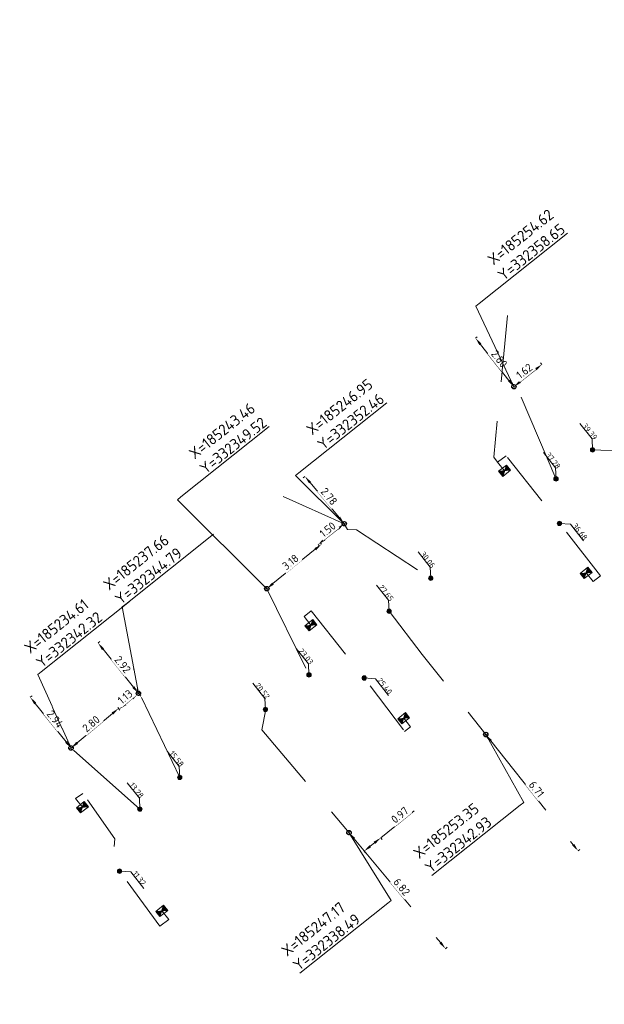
# Model space of a CAD drawing. Header units: inches. Extents: x 0 to 191500, y 0 to 342750.
# Tile 166 of 256: x 185232 to 185259, y 332331 to 332375. Entities that reach past the tile are written whole.
import ezdxf
from ezdxf import colors
from ezdxf.entities.mleader import LeaderData, LeaderLine
from ezdxf.math import Vec2, Vec3

# ---------------------------------------------------------------- set-up
doc = ezdxf.new("R2010")
doc.units = ezdxf.units.IN
doc.header["$MEASUREMENT"] = 0
for name, pattern in [('RI-GWA_HUISAANSLUITING', [23, 4, -1.8, 2.6, -1.8, 4.6, -1.8, 4.6, -1.8]), ('RI-HWA_HUISAANSLUITING', [4.8, 3, -1.8]), ('RI-HWA_KOLKAANSLUITING', [4.3, 2.5, -1.8])]:
    doc.linetypes.add(name, pattern=pattern)
doc.layers.get('0').update_dxf_attribs({"lineweight": 20})
doc.layers.get('DefPoints').update_dxf_attribs({"lineweight": 20})
for name, color, linetype, lineweight in [('ECW', 150, 'Continuous', 20), ('N-WE-RI-GWA-MAATVOERING-T25', 30, 'RI-GWA_HUISAANSLUITING', 20), ('N-WE-RI-GWA_HUISAANSLUITING_PVC_160-G', 30, 'RI-GWA_HUISAANSLUITING', 20), ('N-WE-RI-GWA_RIOOLPUT_ONTSTOPPINGSPUT-G', 30, 'Continuous', 20), ('N-WE-RI-HWA-MAATVOERING-T25', 151, 'Continuous', 20), ('N-WE-RI-HWA_HUISAANSLUITING_PVC_160-G', 150, 'RI-HWA_HUISAANSLUITING', 20), ('N-WE-RI-HWA_KOLK-S', 150, 'Continuous', 20), ('N-WE-RI-HWA_KOLKAANSLUITING_PVC_160-G', 150, 'RI-HWA_KOLKAANSLUITING', 20), ('N-WE-RI-INLAAT', 7, 'Continuous', 20), ('Tekst algemeen', 7, 'Continuous', 20)]:
    doc.layers.add(name, color=color, linetype=linetype, lineweight=lineweight)
doc.styles.add('NLCS-ISO-M100-T25', font='txt', dxfattribs={"height": 0.25})
doc.styles.add('NLCS-ISO-M200-T18', font='txt', dxfattribs={"height": 0.36})
doc.styles.add('NLCS-ISO-M200-T25', font='txt', dxfattribs={"height": 0.5})
doc.dimstyles.new('NLCS-M200-T18-PIJL_L2_H1', dxfattribs={"dimscale": 0.2, "dimtxt": 2.5, "dimasz": 1.8, "dimexe": 2, "dimexo": 2, "dimgap": 0.7, "dimtad": 1, "dimzin": 0, "dimdsep": 46, "dimtxsty": 'NLCS-ISO-M200-T18', "dimcen": 0, "dimdle": 2, "dimclrd": 256, "dimclre": 256, "dimclrt": 256, "dimadec": 1, "dimazin": 0, "dimtfac": 1, "dimtdec": 3, "dimtofl": 0, "dimtmove": 0, "dimatfit": 3, "dimfxl": 2, "dimfxlon": 1, "dimtfillclr": 256, "dimtolj": 1, "dimtzin": 0, "dimlwd": -1, "dimlwe": -1, "dimarcsym": 0})
doc.dimstyles.new('NLCS-M200-T25-OPENBOL_L0_H0', dxfattribs={"dimscale": 0.2, "dimtxt": 2.5, "dimasz": 1, "dimexe": 2, "dimexo": 0, "dimgap": 0.5, "dimtad": 1, "dimdec": 0, "dimzin": 0, "dimdsep": 46, "dimtxsty": 'NLCS-ISO-M200-T25', "dimblk": 'DOTBLANK', "dimcen": 2, "dimclrd": 256, "dimclre": 256, "dimclrt": 256, "dimadec": 0, "dimazin": 0, "dimtp": 1, "dimtm": 1, "dimtfac": 1, "dimtix": 1, "dimtofl": 0, "dimtmove": 1, "dimatfit": 3, "dimldrblk": 'DOTBLANK', "dimfxl": 1, "dimfxlon": 1, "dimtvp": 0.5, "dimtolj": 1, "dimtzin": 0, "dimlwd": -1, "dimlwe": -1, "dimarcsym": 0})
picture_1 = doc.add_image_def('image1.ecw', size_in_pixel=(220000, 285000))

# ---------------------------------------------------------------- blocks, each defined once
blk = doc.blocks.new('N-SRI-KOLK_STRAAT_450X300-SO')
h = blk.add_hatch(color=256)
h.dxf.hatch_style = 1
h.paths.add_polyline_path([(0, 0.75), (-1.125, 1.5), (-1.125, 0)])
h.paths.add_polyline_path([(1.125, 1.5), (0, 0.75), (1.125, 0)])
for p, q in [((-1.125, 0), (1.125, 1.5)), ((1.125, 0), (-1.125, 1.5))]:
    blk.add_line(p, q)
at = {"flags": 128}
blk.add_lwpolyline([(-1.125, 0), (1.125, 0), (1.125, 1.5), (-1.125, 1.5)], close=True, dxfattribs=at)
blk = doc.blocks.new('*D5116')
at = {"layer": 'DefPoints', "color": 0, "transparency": 16777216}
for p in [(185247.168, 332338.492), (185251.531, 332333.244), (185251.531, 332333.244)]:
    blk.add_point(p, dxfattribs=at)
at = {"layer": 'N-WE-RI-GWA-MAATVOERING-T25', "transparency": 16777216}
for p, q in [((185247.168, 332338.492), (185247.245, 332338.556)), ((185247.399, 332338.216), (185251.301, 332333.521)), ((185251.531, 332333.244), (185251.608, 332333.308))]:
    blk.add_line(p, q, dxfattribs=at)
for points in [[(185247.445, 332338.254), (185247.352, 332338.177), (185247.168, 332338.492)], [(185251.347, 332333.559), (185251.255, 332333.482), (185251.531, 332333.244)]]:
    blk.add_solid(points, dxfattribs=at)
at = {"layer": 'N-WE-RI-GWA-MAATVOERING-T25', "transparency": 16777216, "insert": (185249.55, 332336.034), "char_height": 0.36, "attachment_point": 5, "rotation": 309.7352, "style": 'NLCS-ISO-M200-T18', "bg_fill": 3, "box_fill_scale": 1.25, "bg_fill_color": 256, "bg_fill_true_color": 13158600, "bg_fill_transparency": 0}
blk.add_mtext('\\A1;6.82', dxfattribs=at)
blk = doc.blocks.new('*D5117')
at = {"layer": 'DefPoints', "color": 0, "transparency": 16777216}
for p in [(185247.922, 332339.101), (185247.168, 332338.492), (185248.602, 332338.258)]:
    blk.add_point(p, dxfattribs=at)
at = {"layer": 'N-WE-RI-GWA-MAATVOERING-T25', "transparency": 16777216}
for p, q in [((185248.602, 332338.258), (185250.115, 332339.48)), ((185248.602, 332338.258), (185248.665, 332338.181)), ((185248.128, 332337.876), (185248.322, 332338.032)), ((185247.848, 332337.65), (185247.911, 332337.572))]:
    blk.add_line(p, q, dxfattribs=at)
for points in [[(185248.284, 332338.079), (185248.36, 332337.986), (185248.602, 332338.258)], [(185248.091, 332337.923), (185248.166, 332337.829), (185247.848, 332337.65)]]:
    blk.add_solid(points, dxfattribs=at)
at = {"layer": 'N-WE-RI-GWA-MAATVOERING-T25', "transparency": 16777216, "insert": (185249.463, 332339.287), "char_height": 0.36, "attachment_point": 5, "rotation": 38.9041, "style": 'NLCS-ISO-M200-T18', "bg_fill": 3, "box_fill_scale": 1.25, "bg_fill_color": 256, "bg_fill_true_color": 13158600, "bg_fill_transparency": 0}
blk.add_mtext('\\A1;0.97', dxfattribs=at)
blk = doc.blocks.new('*D5118')
at = {"layer": 'DefPoints', "color": 0, "transparency": 16777216}
for p in [(185253.352, 332342.922, 65.598), (185257.52, 332337.664), (185257.52, 332337.664)]:
    blk.add_point(p, dxfattribs=at)
at = {"layer": 'N-WE-RI-GWA-MAATVOERING-T25', "transparency": 16777216}
for p, q in [((185253.431, 332342.984), (185253.431, 332342.984)), ((185253.576, 332342.64), (185257.296, 332337.947)), ((185257.52, 332337.664), (185257.598, 332337.727))]:
    blk.add_line(p, q, dxfattribs=at)
for points in [[(185253.623, 332342.677), (185253.529, 332342.602), (185253.352, 332342.922)], [(185257.343, 332337.984), (185257.249, 332337.909), (185257.52, 332337.664)]]:
    blk.add_solid(points, dxfattribs=at)
at = {"layer": 'N-WE-RI-GWA-MAATVOERING-T25', "transparency": 16777216, "insert": (185255.64, 332340.455), "char_height": 0.36, "attachment_point": 5, "rotation": 308.4051, "style": 'NLCS-ISO-M200-T18', "bg_fill": 3, "box_fill_scale": 1.25, "bg_fill_color": 256, "bg_fill_true_color": 13158600, "bg_fill_transparency": 0}
blk.add_mtext('\\A1;6.71', dxfattribs=at)
blk = doc.blocks.new('*D5144')
at = {"layer": 'DefPoints', "color": 0, "transparency": 16777216}
for p in [(185252.884, 332360.85), (185252.884, 332360.85), (185254.619, 332358.653, 65.56)]:
    blk.add_point(p, dxfattribs=at)
at = {"layer": 'N-WE-RI-GWA-MAATVOERING-T25', "transparency": 16777216}
for p, q in [((185252.884, 332360.85), (185252.963, 332360.912)), ((185254.396, 332358.936), (185253.107, 332360.568)), ((185254.697, 332358.715), (185254.697, 332358.715))]:
    blk.add_line(p, q, dxfattribs=at)
for points in [[(185253.154, 332360.605), (185253.06, 332360.531), (185252.884, 332360.85)], [(185254.443, 332358.973), (185254.349, 332358.898), (185254.619, 332358.653)]]:
    blk.add_solid(points, dxfattribs=at)
at = {"layer": 'N-WE-RI-GWA-MAATVOERING-T25', "transparency": 16777216, "insert": (185253.956, 332359.913), "char_height": 0.36, "attachment_point": 5, "rotation": 308.2924, "style": 'NLCS-ISO-M200-T18', "bg_fill": 3, "box_fill_scale": 1.25, "bg_fill_color": 256, "bg_fill_true_color": 13158600, "bg_fill_transparency": 0}
blk.add_mtext('\\A1;2.80', dxfattribs=at)
blk = doc.blocks.new('*D5145')
at = {"layer": 'N-WE-RI-GWA-MAATVOERING-T25', "transparency": 16777216}
for p, q in [((185255.884, 332359.66), (185255.821, 332359.738)), ((185254.901, 332358.877), (185255.602, 332359.436)), ((185254.557, 332358.731), (185254.557, 332358.731))]:
    blk.add_line(p, q, dxfattribs=at)
for points in [[(185255.565, 332359.483), (185255.64, 332359.389), (185255.884, 332359.66)], [(185254.863, 332358.924), (185254.938, 332358.83), (185254.619, 332358.653)]]:
    blk.add_solid(points, dxfattribs=at)
at = {"layer": 'N-WE-RI-GWA-MAATVOERING-T25', "transparency": 16777216, "insert": (185255.089, 332359.36), "char_height": 0.36, "attachment_point": 5, "rotation": 38.5257, "style": 'NLCS-ISO-M200-T18', "bg_fill": 3, "box_fill_scale": 1.25, "bg_fill_color": 256, "bg_fill_true_color": 13158600, "bg_fill_transparency": 0}
blk.add_mtext('\\A1;1.62', dxfattribs=at)
at = {"layer": 'DefPoints', "color": 0, "transparency": 16777216}
for p in [(185255.884, 332359.66), (185255.884, 332359.66), (185254.619, 332358.653, 65.56)]:
    blk.add_point(p, dxfattribs=at)
blk = doc.blocks.new('*D5146')
at = {"layer": 'DefPoints', "color": 0, "transparency": 16777216}
for p in [(185245.18, 332354.595), (185245.18, 332354.595), (185246.954, 332352.457, 65.483)]:
    blk.add_point(p, dxfattribs=at)
at = {"layer": 'N-WE-RI-GWA-MAATVOERING-T25', "transparency": 16777216}
for p, q in [((185245.18, 332354.595), (185245.103, 332354.531)), ((185246.724, 332352.734), (185245.41, 332354.318)), ((185247.031, 332352.521), (185247.031, 332352.521))]:
    blk.add_line(p, q, dxfattribs=at)
for points in [[(185245.456, 332354.356), (185245.364, 332354.28), (185245.18, 332354.595)], [(185246.77, 332352.772), (185246.678, 332352.696), (185246.954, 332352.457)]]:
    blk.add_solid(points, dxfattribs=at)
at = {"layer": 'N-WE-RI-GWA-MAATVOERING-T25', "transparency": 16777216, "insert": (185246.267, 332353.692), "char_height": 0.36, "attachment_point": 5, "rotation": 309.6834, "style": 'NLCS-ISO-M200-T18', "bg_fill": 3, "box_fill_scale": 1.25, "bg_fill_color": 256, "bg_fill_true_color": 13158600, "bg_fill_transparency": 0}
blk.add_mtext('\\A1;2.78', dxfattribs=at)
blk = doc.blocks.new('*D5147')
at = {"layer": 'N-WE-RI-GWA-MAATVOERING-T25', "transparency": 16777216}
for p, q in [((185247.016, 332352.379), (185247.016, 332352.379)), ((185246.672, 332352.233), (185246.059, 332351.747)), ((185245.777, 332351.524), (185245.839, 332351.445))]:
    blk.add_line(p, q, dxfattribs=at)
for points in [[(185246.635, 332352.28), (185246.709, 332352.186), (185246.954, 332352.457)], [(185246.021, 332351.794), (185246.096, 332351.7), (185245.777, 332351.524)]]:
    blk.add_solid(points, dxfattribs=at)
at = {"layer": 'N-WE-RI-GWA-MAATVOERING-T25', "transparency": 16777216, "insert": (185246.204, 332352.194), "char_height": 0.36, "attachment_point": 5, "rotation": 38.4062, "style": 'NLCS-ISO-M200-T18', "bg_fill": 3, "box_fill_scale": 1.25, "bg_fill_color": 256, "bg_fill_true_color": 13158600, "bg_fill_transparency": 0}
blk.add_mtext('\\A1;1.50', dxfattribs=at)
at = {"layer": 'DefPoints', "color": 0, "transparency": 16777216}
for p in [(185246.954, 332352.457, 65.483), (185245.777, 332351.524), (185245.777, 332351.524)]:
    blk.add_point(p, dxfattribs=at)
blk = doc.blocks.new('*D5148')
at = {"layer": 'DefPoints', "color": 0, "transparency": 16777216}
for p in [(185245.924, 332351.529), (185245.924, 332351.529), (185243.455, 332349.522, 65.478)]:
    blk.add_point(p, dxfattribs=at)
at = {"layer": 'N-WE-RI-GWA-MAATVOERING-T25', "transparency": 16777216}
for p, q in [((185245.924, 332351.529), (185245.86, 332351.607)), ((185243.734, 332349.749), (185245.644, 332351.302)), ((185243.392, 332349.599), (185243.392, 332349.6))]:
    blk.add_line(p, q, dxfattribs=at)
for points in [[(185245.606, 332351.349), (185245.682, 332351.256), (185245.924, 332351.529)], [(185243.696, 332349.796), (185243.772, 332349.703), (185243.455, 332349.522)]]:
    blk.add_solid(points, dxfattribs=at)
at = {"layer": 'N-WE-RI-GWA-MAATVOERING-T25', "transparency": 16777216, "insert": (185244.525, 332350.727), "char_height": 0.36, "attachment_point": 5, "rotation": 39.1169, "style": 'NLCS-ISO-M200-T18', "bg_fill": 3, "box_fill_scale": 1.25, "bg_fill_color": 256, "bg_fill_true_color": 13158600, "bg_fill_transparency": 0}
blk.add_mtext('\\A1;3.18', dxfattribs=at)
blk = doc.blocks.new('*D5150')
at = {"layer": 'DefPoints', "color": 0, "transparency": 16777216}
for p in [(185235.831, 332347.066), (185235.831, 332347.066), (185237.655, 332344.792)]:
    blk.add_point(p, dxfattribs=at)
at = {"layer": 'N-WE-RI-GWA-MAATVOERING-T25', "transparency": 16777216}
for p, q in [((185235.831, 332347.066), (185235.909, 332347.129)), ((185237.43, 332345.073), (185236.057, 332346.785)), ((185237.655, 332344.792), (185237.733, 332344.854))]:
    blk.add_line(p, q, dxfattribs=at)
for points in [[(185236.104, 332346.823), (185236.01, 332346.748), (185235.831, 332347.066)], [(185237.477, 332345.11), (185237.383, 332345.035), (185237.655, 332344.792)]]:
    blk.add_solid(points, dxfattribs=at)
at = {"layer": 'N-WE-RI-GWA-MAATVOERING-T25', "transparency": 16777216, "insert": (185236.946, 332346.092), "char_height": 0.36, "attachment_point": 5, "rotation": 308.7292, "style": 'NLCS-ISO-M200-T18', "bg_fill": 3, "box_fill_scale": 1.25, "bg_fill_color": 256, "bg_fill_true_color": 13158600, "bg_fill_transparency": 0}
blk.add_mtext('\\A1;2.92', dxfattribs=at)
blk = doc.blocks.new('*D5151')
at = {"layer": 'N-WE-RI-GWA-MAATVOERING-T25', "transparency": 16777216}
for p, q in [((185237.655, 332344.792), (185237.591, 332344.869)), ((185237.379, 332344.561), (185237.068, 332344.302)), ((185236.791, 332344.071), (185236.727, 332344.148))]:
    blk.add_line(p, q, dxfattribs=at)
for points in [[(185237.34, 332344.607), (185237.417, 332344.515), (185237.655, 332344.792)], [(185237.029, 332344.348), (185237.106, 332344.256), (185236.791, 332344.071)]]:
    blk.add_solid(points, dxfattribs=at)
at = {"layer": 'N-WE-RI-GWA-MAATVOERING-T25', "transparency": 16777216, "insert": (185237.057, 332344.631), "char_height": 0.36, "attachment_point": 5, "rotation": 39.8226, "style": 'NLCS-ISO-M200-T18', "bg_fill": 3, "box_fill_scale": 1.25, "bg_fill_color": 256, "bg_fill_true_color": 13158600, "bg_fill_transparency": 0}
blk.add_mtext('\\A1;1.13', dxfattribs=at)
at = {"layer": 'DefPoints', "color": 0, "transparency": 16777216}
for p in [(185237.655, 332344.792), (185236.791, 332344.071), (185236.791, 332344.071)]:
    blk.add_point(p, dxfattribs=at)
blk = doc.blocks.new('*D5152')
at = {"layer": 'DefPoints', "color": 0, "transparency": 16777216}
for p in [(185236.76, 332344.109), (185236.76, 332344.109), (185234.612, 332342.318, 65.271)]:
    blk.add_point(p, dxfattribs=at)
at = {"layer": 'N-WE-RI-GWA-MAATVOERING-T25', "transparency": 16777216}
for p, q in [((185236.76, 332344.109), (185236.824, 332344.032)), ((185234.888, 332342.549), (185236.483, 332343.878)), ((185234.676, 332342.241), (185234.676, 332342.241))]:
    blk.add_line(p, q, dxfattribs=at)
for points in [[(185236.445, 332343.924), (185236.522, 332343.832), (185236.76, 332344.109)], [(185234.85, 332342.595), (185234.927, 332342.502), (185234.612, 332342.318)]]:
    blk.add_solid(points, dxfattribs=at)
at = {"layer": 'N-WE-RI-GWA-MAATVOERING-T25', "transparency": 16777216, "insert": (185235.519, 332343.413), "char_height": 0.36, "attachment_point": 5, "rotation": 39.8226, "style": 'NLCS-ISO-M200-T18', "bg_fill": 3, "box_fill_scale": 1.25, "bg_fill_color": 256, "bg_fill_true_color": 13158600, "bg_fill_transparency": 0}
blk.add_mtext('\\A1;2.80', dxfattribs=at)
blk = doc.blocks.new('*D5153')
at = {"layer": 'DefPoints', "color": 0, "transparency": 16777216}
for p in [(185232.772, 332344.612), (185232.772, 332344.612), (185234.612, 332342.318, 65.271)]:
    blk.add_point(p, dxfattribs=at)
at = {"layer": 'N-WE-RI-GWA-MAATVOERING-T25', "transparency": 16777216}
for p, q in [((185232.772, 332344.612), (185232.85, 332344.675)), ((185234.387, 332342.599), (185232.997, 332344.331)), ((185234.69, 332342.38), (185234.69, 332342.381))]:
    blk.add_line(p, q, dxfattribs=at)
for points in [[(185233.044, 332344.369), (185232.95, 332344.294), (185232.772, 332344.612)], [(185234.434, 332342.636), (185234.34, 332342.561), (185234.612, 332342.318)]]:
    blk.add_solid(points, dxfattribs=at)
at = {"layer": 'N-WE-RI-GWA-MAATVOERING-T25', "transparency": 16777216, "insert": (185233.895, 332343.628), "char_height": 0.36, "attachment_point": 5, "rotation": 308.733, "style": 'NLCS-ISO-M200-T18', "bg_fill": 3, "box_fill_scale": 1.25, "bg_fill_color": 256, "bg_fill_true_color": 13158600, "bg_fill_transparency": 0}
blk.add_mtext('\\A1;2.94', dxfattribs=at)
blk = doc.blocks.new('_DotBlank')
at = {"color": 0, "linetype": 'ByBlock', "lineweight": -2}
blk.add_line((-0.5, 0), (-1, 0), dxfattribs=at)
blk.add_circle((0, 0), 0.5, dxfattribs=at)
blk = doc.blocks.new('A$C2C270354')
h = blk.add_hatch(color=256)
h.dxf.hatch_style = 1
edge = h.paths.add_edge_path()
edge.add_arc((0, 0), 0.1, 0, 360)
blk.add_circle((0, 0), 0.1)

msp = doc.modelspace()

# ---------------------------------------------------------------- linework, layer by layer
at = {"layer": 'N-WE-RI-GWA-MAATVOERING-T25', "flags": 128}
msp.add_lwpolyline([(185258.17306, 332355.79864), (185258.14935, 332356.29729), (185257.60107, 332356.98504)], dxfattribs=at)
for points, elevation in [([(185256.51989, 332354.48587), (185256.49617, 332354.98452), (185255.94789, 332355.67227)], -9.08728), ([(185250.86404, 332349.9936), (185250.84033, 332350.49225), (185250.29205, 332351.18)], -9.08728), ([(185248.97769, 332348.49991), (185248.95397, 332348.99856), (185248.40569, 332349.68631)], 65.598), ([(185245.36023, 332345.62408), (185245.33652, 332346.12273), (185244.78824, 332346.81048)], 65.20071), ([(185243.39453, 332344.06314), (185243.37081, 332344.56179), (185242.82253, 332345.24953)], -9.08728), ([(185239.52248, 332340.98838), (185239.49877, 332341.48703), (185238.95049, 332342.17478)], 64.94), ([(185237.72183, 332339.5585), (185237.69812, 332340.05715), (185237.14984, 332340.7449)], -9.08728)]:
    msp.add_lwpolyline(points, dxfattribs=dict(at, elevation=elevation))
at = {"layer": 'N-WE-RI-GWA_HUISAANSLUITING_PVC_160-G'}
msp.add_line((185243.455, 332349.522, 65.478), (185245.36023, 332345.62408, 65.20071), dxfattribs=at)
at = {"layer": 'N-WE-RI-GWA_HUISAANSLUITING_PVC_160-G', "flags": 128}
for points, elevation in [([(185256.50886, 332354.49975), (185254.861, 332358.397), (185254.619, 332358.653), (185254.29, 332359.086)], 65.56), ([(185246.954, 332352.457), (185244.198, 332353.691)], 65.483), ([(185246.954, 332352.457), (185247.107, 332352.193), (185247.502, 332352.18), (185250.86331, 332349.99408)], 65.483), ([(185248.97769, 332348.49991), (185250.472, 332346.55), (185253.34764, 332342.93229)], 65.598), ([(185237.7584, 332344.66586), (185237.65541, 332344.79175)], 64.94), ([(185239.52248, 332340.98838), (185237.7584, 332344.66586)], 64.94), ([(185243.41783, 332344.06314), (185243.233, 332343.142), (185247.10057, 332338.57252)], -9.08728), ([(185237.72183, 332339.5585), (185234.612, 332342.318), (185234.156, 332342.752)], 65.271)]:
    msp.add_lwpolyline(points, dxfattribs=dict(at, elevation=elevation))
msp.add_lwpolyline([(185258.17306, 332355.79864), (185259.94306, 332355.72672), (185263.063, 332352.239), (185263.426, 332351.689)], dxfattribs=at)
at = {"layer": 'N-WE-RI-HWA-MAATVOERING-T25', "flags": 128}
for points, elevation in [([(185256.67492, 332352.47495), (185257.1782, 332352.44139), (185257.76698, 332351.68864)], 65.75), ([(185247.85663, 332345.48518), (185248.3599, 332345.45162), (185248.94869, 332344.69887)], 64.288), ([(185236.80634, 332336.75045), (185237.30961, 332336.71689), (185237.8984, 332335.96414)], 64.288)]:
    msp.add_lwpolyline(points, dxfattribs=dict(at, elevation=elevation))
at = {"layer": 'N-WE-RI-HWA_KOLKAANSLUITING_PVC_160-G', "flags": 128}
for points in [[(185254.19566, 332354.85357), (185253.88398, 332355.24453), (185254.27232, 332355.52846)], [(185257.87964, 332350.23247), (185258.19132, 332349.84151), (185258.53267, 332350.10989)], [(185245.44924, 332347.86817), (185245.13738, 332348.25899), (185245.46192, 332348.51528)], [(185249.63823, 332343.66234), (185249.94991, 332343.27138), (185249.68276, 332343.06896)], [(185235.12939, 332339.64117), (185234.8177, 332340.03214), (185235.14479, 332340.26441)], [(185238.71267, 332334.95176), (185239.02435, 332334.56079), (185238.62053, 332334.26535)]]:
    msp.add_lwpolyline(points, dxfattribs=at)
for points, elevation in [([(185258.53267, 332350.10989), (185254.27232, 332355.52846)], 65.597), ([(185245.46192, 332348.51528), (185247.787, 332345.571), (185249.68276, 332343.06896)], 65.411), ([(185238.62053, 332334.26535), (185236.505, 332337.157), (185236.598, 332338.218), (185235.14479, 332340.26441)], 65.933)]:
    msp.add_lwpolyline(points, dxfattribs=dict(at, elevation=elevation))

# ---------------------------------------------------------------- block references
at = {"layer": 'N-WE-RI-HWA_KOLK-S', "xscale": 0.2, "yscale": 0.2, "zscale": 0.2}
for p, rotation in [((185254.10216, 332354.97086), 218.562171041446), ((185257.78614, 332350.34976), 218.5621710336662), ((185245.35569, 332347.98542), 218.5887200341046), ((185249.54472, 332343.77963), 218.5621710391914), ((185235.03588, 332339.75846), 218.5621710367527), ((185238.61917, 332335.06905), 218.5621710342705)]:
    msp.add_blockref('N-SRI-KOLK_STRAAT_450X300-SO', p, dxfattribs=dict(at, rotation=rotation))
at = {"layer": 'N-WE-RI-INLAAT', "rotation": 0.06357443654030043}
for p in [(185258.17306, 332355.79864), (185256.51989, 332354.48587, -9.08728), (185256.6743, 332352.47269, 65.597), (185250.86277, 332349.9936, -9.08728), (185248.97769, 332348.49991, 65.598), (185245.36023, 332345.62408, 65.20071), (185247.85663, 332345.48291, 64.135), (185243.39453, 332344.06314, -9.08728), (185239.52248, 332340.98838, 64.94), (185237.72183, 332339.5585, -9.08728), (185236.80634, 332336.74819, 64.135)]:
    msp.add_blockref('A$C2C270354', p, dxfattribs=at)

# ---------------------------------------------------------------- texts
at = {"layer": 'N-WE-RI-GWA-MAATVOERING-T25', "style": 'NLCS-ISO-M100-T25'}
for s, p in [('39.39', (185257.68834, 332356.87557)), ('37.28', (185256.03516, 332355.5628, -9.08728)), ('30.06', (185250.37932, 332351.07053, -9.08728)), ('27.65', (185248.49296, 332349.57684, 65.598)), ('23.03', (185244.87551, 332346.70101, 65.20071)), ('20.52', (185242.9098, 332345.14006, -9.08728)), ('15.58', (185239.03776, 332342.06531, 64.94)), ('13.28', (185237.23711, 332340.63543, -9.08728))]:
    msp.add_text(s, height=0.25, rotation=308.56, dxfattribs=at).set_placement(p)
at = {"layer": 'N-WE-RI-HWA-MAATVOERING-T25', "style": 'NLCS-ISO-M100-T25'}
for s, p in [('36.68', (185257.24511, 332352.35601, 63.254)), ('25.40', (185248.42681, 332345.36624, 61.792)), ('11.32', (185237.37652, 332336.63151, 61.792))]:
    msp.add_text(s, height=0.25, rotation=308.56, dxfattribs=at).set_placement(p)
at = {"layer": 'Tekst algemeen', "char_height": 0.5, "rotation": 38.562171, "style": 'NLCS-ISO-M200-T25'}
for s, insert, attachment_point in [('X=185254.62\\PY=332358.65', (185256.98155, 332365.67559), 9), ('X=185246.95\\PY=332352.46', (185248.81221, 332358.0061), 9), ('X=185243.46\\PY=332349.52', (185243.50156, 332356.92488), 9), ('X=185237.66\\PY=332344.79', (185236.84978, 332348.76728), 7)]:
    msp.add_mtext(s, dxfattribs=dict(at, insert=insert, attachment_point=attachment_point))

# ---------------------------------------------------------------- pictures from other files: only their frames are drawn
at = {"layer": 'ECW'}
image = msp.add_image(picture_1, insert=(180500, 328500), size_in_units=(11000, 14250), dxfattribs=at)
image.dxf.flags = 7

# ---------------------------------------------------------------- next in the draw order: dimensions: what is measured, and where the dimension line sits
at = {"layer": 'N-WE-RI-GWA-MAATVOERING-T25'}
for p1, p2, picture, middle in [((185254.619, 332358.653, 65.56), (185252.88402, 332360.85046), '*D5144', (185253.95557, 332359.91285)), ((185246.954, 332352.457, 65.483), (185245.17995, 332354.59512), '*D5146', (185246.26706, 332353.69208)), ((185237.65541, 332344.79175), (185235.83147, 332347.06601), '*D5150', (185236.94627, 332346.09155)), ((185253.35226, 332342.9217, 65.598), (185257.51986, 332337.66446), '*D5118', (185255.63981, 332340.4546)), ((185247.16841, 332338.49237), (185251.53113, 332333.244), '*D5116', (185249.54971, 332336.03439))]:
    dim = msp.add_aligned_dim(p1=p1, p2=p2, distance=0, dimstyle='NLCS-M200-T18-PIJL_L2_H1', override={"dimexe": 0.5, "dimgap": 0.4, "dimdle": 0.5, "dimtofl": 1, "dimtmove": 0, "dimfxl": 0, "dimtfill": 1}, dxfattribs=at)
    dim.commit()
    dim.dimension.update_dxf_attribs({"geometry": picture, "text_midpoint": middle})

# ---------------------------------------------------------------- next in the draw order: linework, layer by layer
at = {"layer": 'N-WE-RI-GWA_RIOOLPUT_ONTSTOPPINGSPUT-G'}
for p, q in [((185253.30893, 332343.01183, 65.598), (185253.39559, 332342.83158, 65.598)), ((185253.44239, 332342.96503, 65.598), (185253.26213, 332342.87837, 65.598))]:
    msp.add_line(p, q, dxfattribs=at)
msp.add_circle((185253.35226, 332342.9217, 65.598), 0.1, dxfattribs=at)

# ---------------------------------------------------------------- next in the draw order: texts
at = {"layer": 'Tekst algemeen', "char_height": 0.5, "attachment_point": 7, "rotation": 38.562171, "style": 'NLCS-ISO-M200-T25'}
for s, insert in [('X=185234.61\\PY=332342.32', (185233.28325, 332345.9032)), ('X=185247.17\\PY=332338.49', (185244.89, 332332.21429))]:
    msp.add_mtext(s, dxfattribs=dict(at, insert=insert))

# ---------------------------------------------------------------- next in the draw order: dimensions: what is measured, and where the dimension line sits
at = {"layer": 'N-WE-RI-GWA-MAATVOERING-T25'}
for p1, p2, picture, middle in [((185254.619, 332358.653, 65.56), (185255.88377, 332359.65997), '*D5145', (185255.08944, 332359.35989)), ((185246.954, 332352.457, 65.483), (185245.77658, 332351.52358), '*D5147', (185246.20377, 332352.19403)), ((185237.65541, 332344.79175), (185236.79109, 332344.07105), '*D5151', (185237.05674, 332344.63109))]:
    dim = msp.add_aligned_dim(p1=p1, p2=p2, distance=0, dimstyle='NLCS-M200-T18-PIJL_L2_H1', override={"dimexe": 0.5, "dimgap": 0.4, "dimdle": 0.5, "dimtofl": 1, "dimtmove": 0, "dimfxl": 0, "dimtfill": 1}, dxfattribs=at)
    dim.commit()
    dim.dimension.update_dxf_attribs({"geometry": picture, "text_midpoint": middle})
dim = msp.add_linear_dim(base=(185248.60205, 332338.25833), p1=(185247.16841, 332338.49237), p2=(185247.92223, 332339.10072), angle=38.904138, dimstyle='NLCS-M200-T18-PIJL_L2_H1', override={"dimexe": 0.5, "dimgap": 0.4, "dimdle": 0.5, "dimtofl": 1, "dimtmove": 0, "dimfxl": 0, "dimtfill": 1}, dxfattribs=at)
dim.commit()
dim.dimension.update_dxf_attribs({"geometry": '*D5117', "text_midpoint": (185249.62616, 332339.0848), "dimtype": 161})

# ---------------------------------------------------------------- next in the draw order: leaders
at = {"layer": 'Tekst algemeen', "annotation_type": 0, "has_hookline": 1, "hookline_direction": 1, "text_width": 5, "horizontal_direction": (0.781932, 0.623363, 0)}
msp.add_leader([(185253.34764, 332342.93229, 65.598), (185255.06027, 332339.85153, 65.598), (185254.90388, 332339.72686, 65.598)], dimstyle='NLCS-M200-T25-OPENBOL_L0_H0', dxfattribs=at)

# ---------------------------------------------------------------- next in the draw order: linework, layer by layer
at = {"layer": 'N-WE-RI-GWA_RIOOLPUT_ONTSTOPPINGSPUT-G'}
for p, q in [((185254.70913, 332358.69633, 65.56), (185254.52887, 332358.60967, 65.56)), ((185254.57567, 332358.74313, 65.56), (185254.66233, 332358.56287, 65.56)), ((185247.04413, 332352.50033, 65.483), (185246.86387, 332352.41367, 65.483)), ((185246.91067, 332352.54713, 65.483), (185246.99733, 332352.36687, 65.483)), ((185237.74553, 332344.83508), (185237.56528, 332344.74842)), ((185237.61208, 332344.88188), (185237.69873, 332344.70162)), ((185247.12508, 332338.5825), (185247.21173, 332338.40225)), ((185247.25853, 332338.5357), (185247.07828, 332338.44905))]:
    msp.add_line(p, q, dxfattribs=at)
for centre in [(185254.619, 332358.653, 65.56), (185246.954, 332352.457, 65.483), (185237.65541, 332344.79175), (185247.16841, 332338.49237)]:
    msp.add_circle(centre, 0.1, dxfattribs=at)
at = {"layer": 'N-WE-RI-HWA_HUISAANSLUITING_PVC_160-G', "flags": 128}
msp.add_lwpolyline([(185254.331, 332361.867), (185253.7073, 332355.46616), (185253.88398, 332355.24453)], dxfattribs=at)

# ---------------------------------------------------------------- next in the draw order: texts
at = {"layer": 'Tekst algemeen', "insert": (185250.85369, 332336.6259, 65.598), "char_height": 0.5, "attachment_point": 7, "rotation": 38.562171, "style": 'NLCS-ISO-M200-T25'}
msp.add_mtext('X=185253.35\\PY=332342.93', dxfattribs=at)

# ---------------------------------------------------------------- next in the draw order: dimensions: what is measured, and where the dimension line sits
at = {"layer": 'N-WE-RI-GWA-MAATVOERING-T25'}
for p1, p2, picture, middle in [((185243.455, 332349.522, 65.478), (185245.92357, 332351.52936), '*D5148', (185244.52525, 332350.7274)), ((185234.612, 332342.318, 65.271), (185236.75964, 332344.10878), '*D5152', (185235.51931, 332343.41308))]:
    dim = msp.add_aligned_dim(p1=p1, p2=p2, distance=0, dimstyle='NLCS-M200-T18-PIJL_L2_H1', override={"dimexe": 0.5, "dimgap": 0.4, "dimdle": 0.5, "dimtofl": 1, "dimtmove": 0, "dimfxl": 0, "dimtfill": 1}, dxfattribs=at)
    dim.commit()
    dim.dimension.update_dxf_attribs({"geometry": picture, "text_midpoint": middle})

# ---------------------------------------------------------------- next in the draw order: leaders
at = {"layer": 'Tekst algemeen', "annotation_type": 0, "has_hookline": 1, "horizontal_direction": (0.781932, 0.623363, 0)}
for points, hookline_direction, text_width in [([(185254.619, 332358.653), (185252.89965, 332362.29357), (185253.05603, 332362.41825)], 0, 5), ([(185246.954, 332352.457), (185244.74892, 332354.63892), (185244.90531, 332354.76359)], 0, 4.97619), ([(185237.65541, 332344.79175), (185236.92432, 332348.69881), (185237.08071, 332348.82349)], 0, 4.97619), ([(185247.16841, 332338.49237), (185249.07796, 332335.42508), (185248.92157, 332335.30041)], 1, 4.97619)]:
    msp.add_leader(points, dimstyle='NLCS-M200-T25-OPENBOL_L0_H0', dxfattribs=dict(at, hookline_direction=hookline_direction, text_width=text_width))

# ---------------------------------------------------------------- next in the draw order: linework, layer by layer
at = {"layer": 'N-WE-RI-GWA_RIOOLPUT_ONTSTOPPINGSPUT-G'}
for p, q in [((185243.54513, 332349.56533, 65.478), (185243.36487, 332349.47867, 65.478)), ((185243.41167, 332349.61213, 65.478), (185243.49833, 332349.43187, 65.478))]:
    msp.add_line(p, q, dxfattribs=at)
msp.add_circle((185243.455, 332349.522, 65.478), 0.1, dxfattribs=at)

# ---------------------------------------------------------------- next in the draw order: dimensions: what is measured, and where the dimension line sits
at = {"layer": 'N-WE-RI-GWA-MAATVOERING-T25'}
dim = msp.add_aligned_dim(p1=(185234.612, 332342.318, 65.271), p2=(185232.77194, 332344.61207), distance=0, dimstyle='NLCS-M200-T18-PIJL_L2_H1', override={"dimexe": 0.5, "dimgap": 0.4, "dimdle": 0.5, "dimtofl": 1, "dimtmove": 0, "dimfxl": 0, "dimtfill": 1}, dxfattribs=at)
dim.commit()
dim.dimension.update_dxf_attribs({"geometry": '*D5153', "text_midpoint": (185233.89479, 332343.62771)})

# ---------------------------------------------------------------- next in the draw order: leaders
at = {"layer": 'Tekst algemeen', "annotation_type": 0, "has_hookline": 1, "hookline_direction": 0, "text_width": 5, "horizontal_direction": (0.781932, 0.623363, 0)}
msp.add_leader([(185243.455, 332349.522), (185239.41965, 332353.54286), (185239.57604, 332353.66753)], dimstyle='NLCS-M200-T25-OPENBOL_L0_H0', dxfattribs=at)

# ---------------------------------------------------------------- next in the draw order: linework, layer by layer
at = {"layer": 'N-WE-RI-GWA_RIOOLPUT_ONTSTOPPINGSPUT-G'}
for p, q in [((185234.70213, 332342.36133, 65.271), (185234.52187, 332342.27467, 65.271)), ((185234.56867, 332342.40813, 65.271), (185234.65533, 332342.22787, 65.271))]:
    msp.add_line(p, q, dxfattribs=at)
msp.add_circle((185234.612, 332342.318, 65.271), 0.1, dxfattribs=at)

# ---------------------------------------------------------------- next in the draw order: leaders
at = {"layer": 'Tekst algemeen', "annotation_type": 0, "has_hookline": 1, "hookline_direction": 0, "text_width": 5, "horizontal_direction": (0.781932, 0.623363, 0)}
msp.add_leader([(185234.612, 332342.318), (185233.11101, 332345.638), (185233.26739, 332345.76267)], dimstyle='NLCS-M200-T25-OPENBOL_L0_H0', dxfattribs=at)
at = {"layer": 'Tekst algemeen'}
ml = msp.add_multileader_mtext('Standard', dxfattribs=at)
ml.set_content('Grindkoffer', color=256)
ml.set_leader_properties()
ml.build(insert=Vec2(0, 0))
ml.multileader.update_dxf_attribs({"text_right_attachment_type": 6, "dogleg_length": 0.2, "arrow_head_size": 5})
ctx = ml.context
ctx.base_point, ctx.char_height, ctx.arrow_head_size, ctx.landing_gap_size, ctx.plane_origin, ctx.plane_x_axis, ctx.plane_y_axis = Vec3(185789.34017, 332982.33236), 0.5, 5, 0.2, Vec3(185787.00548, 332984.05412), Vec3(0.99520618, 0.0977991), Vec3(-0.0977991, 0.99520618)
ctx.right_attachment = 6
notes = []
notes.append((ctx, [(0, (0, 0, 0), (0, 0), (1, 0), 1, [])]))
ctx.mtext.insert, ctx.mtext.text_direction, ctx.mtext.rotation, ctx.mtext.flow_direction = Vec3(185789.51476, 332982.60072), Vec3(0.99520618, 0.0977991), 0.09795567, 5
for ctx, leaders in notes:
    for number, flags, end, landing, length, lines in leaders:
        leader = LeaderData()
        leader.index, (leader.has_last_leader_line, leader.has_dogleg_vector, leader.attachment_direction) = number, flags
        leader.last_leader_point, leader.dogleg_vector, leader.dogleg_length = Vec3(end), Vec3(landing), length
        for number, points, colour, breaks in lines:
            line = LeaderLine()
            line.index, line.vertices, line.color, line.breaks = number, Vec3.list(points), colors.encode_raw_color(colour), breaks
            leader.lines.append(line)
        ctx.leaders.append(leader)

doc.saveas('drawing.dxf')
